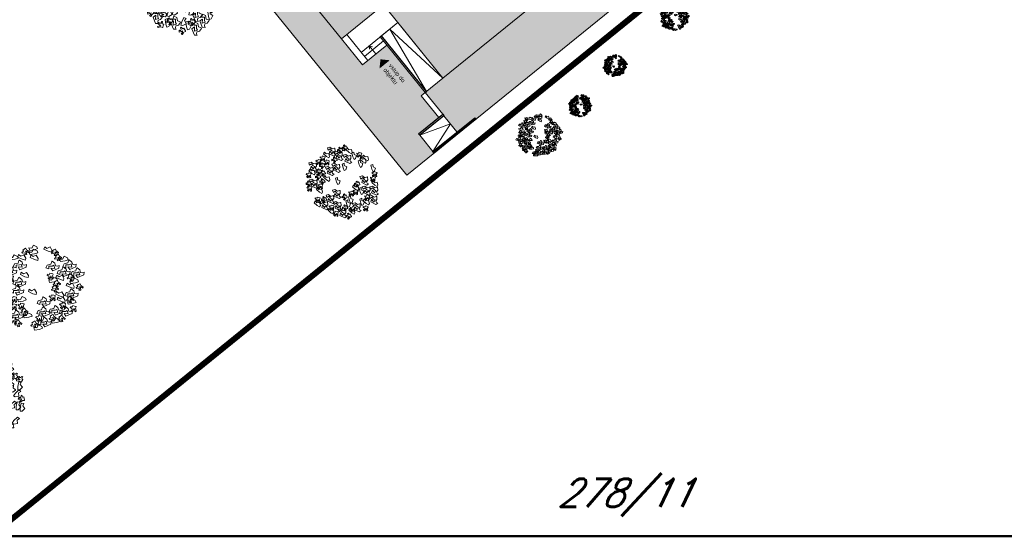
# Model space of a CAD drawing. Header units: millimetres. Extents: x 371321 to 690386, y -299082 to -101508.
# Tile 25 of 38: x 586839 to 642932, y -201318 to -171884. Entities that reach past the tile are written whole.
import ezdxf

# ---------------------------------------------------------------- set-up
doc = ezdxf.new("R2010")
doc.units = ezdxf.units.MM
doc.header["$LTSCALE"] = 10
doc.header["$MEASUREMENT"] = 0
doc.linetypes.add('DASHEDX2', pattern=[38.1, 25.4, -12.7])
for name, color, linetype, lineweight in [('A-znacky', 7, 'Continuous', 9), ('A7_Srafy', 8, 'Continuous', 9), ('A_TENKA', 7, 'Continuous', 5), ('stromy', 7, 'Continuous', 5), ('tenka', 7, 'Continuous', 15), ('ŠRAFY', 8, 'Continuous', 5)]:
    doc.layers.add(name, color=color, linetype=linetype, lineweight=lineweight)
doc.layers.add('A3_Konstrukcie_Hrana', color=7, linetype='Continuous')
doc.layers.add('N_ZELEN', color=7, linetype='Continuous')
doc.layers.add('RAMCEK', color=6, linetype='Continuous', lineweight=30, plot=False)
doc.styles.add('ARIAL', font='arial.ttf')
doc.styles.get("Standard").update_dxf_attribs({"font": 'simplex.shx', "width": 0.8})

# ---------------------------------------------------------------- blocks, each defined once
blk = doc.blocks.new('fdhng')
at = {"layer": 'stromy'}
for p, q in [((522823, -980214), (522849, -980192)), ((522849, -980192), (522893, -980169)), ((522909, -980190), (522881, -980199)), ((522906, -980191), (522890, -980198)), ((522893, -980169), (522909, -980190)), ((522911, -980193), (522906, -980191)), ((522908, -980206), (522911, -980193)), ((522938, -980196), (522922, -980206)), ((522945, -980201), (522938, -980196)), ((523039, -980175), (523039, -980187)), ((523062, -980180), (523039, -980175)), ((523039, -980187), (523059, -980192)), ((523066, -980143), (523050, -980150)), ((523050, -980150), (523064, -980170)), ((523059, -980192), (523068, -980195)), ((523075, -980177), (523062, -980180)), ((523064, -980170), (523075, -980177)), ((523071, -980145), (523066, -980143)), ((523068, -980158), (523071, -980145)), ((523082, -980158), (523068, -980158)), ((523068, -980195), (523080, -980207)), ((523098, -980148), (523082, -980158)), ((523085, -980207), (523094, -980195)), ((523094, -980172), (523105, -980153)), ((523105, -980180), (523094, -980172)), ((523094, -980195), (523105, -980180)), ((523105, -980153), (523098, -980148)), ((523111, -980160), (523102, -980169)), ((523102, -980169), (523114, -980187)), ((523124, -980180), (523111, -980160)), ((523114, -980187), (523118, -980195)), ((523118, -980195), (523118, -980212)), ((523135, -980188), (523124, -980180)), ((523137, -980151), (523132, -980174)), ((523132, -980174), (523135, -980188)), ((523153, -980157), (523137, -980151)), ((523144, -980169), (523155, -980162)), ((523154, -980179), (523144, -980169)), ((523152, -980197), (523174, -980192)), ((523155, -980162), (523153, -980157)), ((523173, -980183), (523154, -980179)), ((523174, -980192), (523173, -980183)), ((523226, -980191), (523210, -980198)), ((523231, -980193), (523226, -980191)), ((523228, -980206), (523231, -980193)), ((523258, -980196), (523242, -980206)), ((523265, -980201), (523258, -980196)), ((522757, -980283), (522807, -980236)), ((522764, -980310), (522757, -980283)), ((522796, -980295), (522777, -980298)), ((522835, -980256), (522794, -980268)), ((522794, -980268), (522814, -980295)), ((522812, -980317), (522796, -980295)), ((522807, -980236), (522835, -980256)), ((522814, -980295), (522828, -980280)), ((522836, -980229), (522823, -980214)), ((522828, -980280), (522860, -980268)), ((522875, -980233), (522836, -980229)), ((522881, -980273), (522849, -980293)), ((522849, -980293), (522849, -980322)), ((522860, -980268), (522851, -980241)), ((522851, -980241), (522883, -980241)), ((522863, -980272), (522854, -980281)), ((522854, -980281), (522866, -980299)), ((522876, -980292), (522863, -980272)), ((522881, -980199), (522875, -980233)), ((522887, -980300), (522876, -980292)), ((522879, -980223), (522879, -980235)), ((522902, -980228), (522879, -980223)), ((522879, -980235), (522899, -980240)), ((522883, -980241), (522881, -980273)), ((522889, -980263), (522884, -980286)), ((522884, -980286), (522887, -980300)), ((522905, -980269), (522889, -980263)), ((522890, -980198), (522904, -980218)), ((522896, -980281), (522907, -980274)), ((522906, -980291), (522896, -980281)), ((522899, -980240), (522908, -980243)), ((522915, -980225), (522902, -980228)), ((522904, -980218), (522915, -980225)), ((522907, -980274), (522905, -980269)), ((522925, -980295), (522906, -980291)), ((522922, -980206), (522908, -980206)), ((522908, -980243), (522920, -980255)), ((522920, -980255), (522925, -980255)), ((522925, -980255), (522934, -980243)), ((522926, -980304), (522925, -980295)), ((522934, -980220), (522945, -980201)), ((522945, -980228), (522934, -980220)), ((522934, -980243), (522945, -980228)), ((522967, -980294), (522993, -980272)), ((522980, -980309), (522967, -980294)), ((522993, -980272), (523037, -980249)), ((523025, -980279), (523019, -980313)), ((523053, -980270), (523025, -980279)), ((523050, -980279), (523034, -980286)), ((523034, -980286), (523048, -980306)), ((523037, -980249), (523053, -980270)), ((523055, -980281), (523050, -980279)), ((523052, -980294), (523055, -980281)), ((523066, -980294), (523052, -980294)), ((523053, -980251), (523103, -980204)), ((523060, -980278), (523053, -980251)), ((523073, -980266), (523060, -980278)), ((523082, -980284), (523066, -980294)), ((523092, -980263), (523073, -980266)), ((523078, -980308), (523089, -980289)), ((523080, -980207), (523085, -980207)), ((523089, -980289), (523082, -980284)), ((523131, -980224), (523090, -980236)), ((523090, -980236), (523110, -980263)), ((523108, -980285), (523092, -980263)), ((523103, -980204), (523131, -980224)), ((523142, -980295), (523108, -980285)), ((523110, -980263), (523124, -980248)), ((523118, -980212), (523121, -980215)), ((523121, -980215), (523136, -980213)), ((523124, -980248), (523156, -980236)), ((523136, -980213), (523155, -980211)), ((523145, -980290), (523142, -980295)), ((523151, -980296), (523142, -980305)), ((523177, -980241), (523145, -980261)), ((523145, -980261), (523145, -980290)), ((523156, -980236), (523147, -980209)), ((523147, -980209), (523179, -980209)), ((523164, -980316), (523151, -980296)), ((523155, -980211), (523152, -980197)), ((523177, -980287), (523172, -980310)), ((523179, -980209), (523177, -980241)), ((523193, -980293), (523177, -980287)), ((523195, -980298), (523193, -980293)), ((523199, -980223), (523199, -980235)), ((523222, -980228), (523199, -980223)), ((523199, -980235), (523219, -980240)), ((523210, -980198), (523224, -980218)), ((523215, -980286), (523241, -980264)), ((523228, -980301), (523215, -980286)), ((523219, -980240), (523228, -980243)), ((523235, -980225), (523222, -980228)), ((523224, -980218), (523235, -980225)), ((523242, -980206), (523228, -980206)), ((523228, -980243), (523240, -980255)), ((523240, -980255), (523245, -980255)), ((523241, -980264), (523285, -980241)), ((523245, -980255), (523254, -980243)), ((523253, -980315), (523303, -980268)), ((523254, -980220), (523265, -980201)), ((523265, -980228), (523254, -980220)), ((523254, -980243), (523265, -980228)), ((523273, -980271), (523267, -980305)), ((523301, -980262), (523273, -980271)), ((523285, -980241), (523301, -980262)), ((523331, -980288), (523290, -980300)), ((523303, -980268), (523331, -980288)), ((523356, -980300), (523347, -980273)), ((523347, -980273), (523379, -980273)), ((523379, -980273), (523377, -980305)), ((522639, -980375), (522639, -980387)), ((522662, -980380), (522639, -980375)), ((522639, -980387), (522659, -980392)), ((522666, -980343), (522650, -980350)), ((522650, -980350), (522664, -980370)), ((522659, -980392), (522668, -980395)), ((522675, -980377), (522662, -980380)), ((522664, -980370), (522675, -980377)), ((522671, -980345), (522666, -980343)), ((522668, -980358), (522671, -980345)), ((522682, -980358), (522668, -980358)), ((522668, -980395), (522680, -980407)), ((522679, -980342), (522705, -980320)), ((522692, -980357), (522679, -980342)), ((522698, -980348), (522682, -980358)), ((522685, -980407), (522694, -980395)), ((522731, -980361), (522692, -980357)), ((522693, -980435), (522743, -980388)), ((522694, -980372), (522705, -980353)), ((522705, -980380), (522694, -980372)), ((522694, -980395), (522705, -980380)), ((522705, -980353), (522698, -980348)), ((522705, -980320), (522749, -980297)), ((522727, -980351), (522727, -980363)), ((522750, -980356), (522727, -980351)), ((522727, -980363), (522747, -980368)), ((522737, -980327), (522731, -980361)), ((522765, -980318), (522737, -980327)), ((522754, -980319), (522738, -980326)), ((522738, -980326), (522752, -980346)), ((522743, -980388), (522771, -980408)), ((522747, -980368), (522756, -980371)), ((522749, -980297), (522765, -980318)), ((522763, -980353), (522750, -980356)), ((522752, -980346), (522763, -980353)), ((522759, -980321), (522754, -980319)), ((522756, -980334), (522759, -980321)), ((522770, -980334), (522756, -980334)), ((522756, -980371), (522768, -980383)), ((522777, -980298), (522764, -980310)), ((522768, -980383), (522773, -980383)), ((522786, -980324), (522770, -980334)), ((522773, -980383), (522782, -980371)), ((522782, -980348), (522793, -980329)), ((522793, -980356), (522782, -980348)), ((522782, -980371), (522793, -980356)), ((522793, -980329), (522786, -980324)), ((522796, -980420), (522787, -980393)), ((522787, -980393), (522819, -980393)), ((522805, -980379), (522855, -980332)), ((522812, -980406), (522805, -980379)), ((522846, -980327), (522812, -980317)), ((522825, -980394), (522812, -980406)), ((522819, -980393), (522817, -980425)), ((522844, -980391), (522825, -980394)), ((522883, -980352), (522842, -980364)), ((522842, -980364), (522862, -980391)), ((522860, -980413), (522844, -980391)), ((522849, -980322), (522846, -980327)), ((522855, -980332), (522883, -980352)), ((522862, -980391), (522876, -980376)), ((522866, -980299), (522870, -980307)), ((522870, -980307), (522870, -980324)), ((522870, -980324), (522873, -980327)), ((522873, -980327), (522888, -980325)), ((522876, -980376), (522908, -980364)), ((522888, -980325), (522907, -980323)), ((522929, -980369), (522897, -980389)), ((522897, -980389), (522897, -980418)), ((522908, -980364), (522899, -980337)), ((522899, -980337), (522931, -980337)), ((522904, -980309), (522926, -980304)), ((522907, -980323), (522904, -980309)), ((522931, -980337), (522929, -980369)), ((523019, -980313), (522980, -980309)), ((523023, -980311), (523023, -980323)), ((523046, -980316), (523023, -980311)), ((523023, -980323), (523043, -980328)), ((523043, -980328), (523052, -980331)), ((523059, -980313), (523046, -980316)), ((523048, -980306), (523059, -980313)), ((523052, -980331), (523064, -980343)), ((523064, -980343), (523069, -980343)), ((523069, -980343), (523078, -980331)), ((523079, -980328), (523070, -980337)), ((523070, -980337), (523082, -980355)), ((523089, -980316), (523078, -980308)), ((523078, -980331), (523089, -980316)), ((523092, -980348), (523079, -980328)), ((523082, -980355), (523086, -980363)), ((523086, -980363), (523086, -980380)), ((523086, -980380), (523089, -980383)), ((523089, -980383), (523104, -980381)), ((523103, -980356), (523092, -980348)), ((523105, -980319), (523100, -980342)), ((523100, -980342), (523103, -980356)), ((523104, -980381), (523123, -980379)), ((523121, -980325), (523105, -980319)), ((523105, -980408), (523149, -980385)), ((523112, -980337), (523123, -980330)), ((523122, -980347), (523112, -980337)), ((523120, -980365), (523142, -980360)), ((523123, -980379), (523120, -980365)), ((523123, -980330), (523121, -980325)), ((523141, -980351), (523122, -980347)), ((523142, -980360), (523141, -980351)), ((523142, -980305), (523154, -980323)), ((523149, -980385), (523165, -980406)), ((523154, -980323), (523158, -980331)), ((523158, -980331), (523158, -980348)), ((523158, -980348), (523161, -980351)), ((523161, -980351), (523176, -980349)), ((523175, -980324), (523164, -980316)), ((523175, -980368), (523166, -980377)), ((523166, -980377), (523178, -980395)), ((523172, -980310), (523175, -980324)), ((523188, -980388), (523175, -980368)), ((523176, -980349), (523195, -980347)), ((523178, -980395), (523182, -980403)), ((523184, -980305), (523195, -980298)), ((523194, -980315), (523184, -980305)), ((523199, -980396), (523188, -980388)), ((523192, -980333), (523214, -980328)), ((523195, -980347), (523192, -980333)), ((523213, -980319), (523194, -980315)), ((523201, -980359), (523196, -980382)), ((523196, -980382), (523199, -980396)), ((523207, -980328), (523198, -980337)), ((523198, -980337), (523210, -980355)), ((523217, -980365), (523201, -980359)), ((523220, -980348), (523207, -980328)), ((523208, -980377), (523219, -980370)), ((523218, -980387), (523208, -980377)), ((523210, -980355), (523214, -980363)), ((523214, -980328), (523213, -980319)), ((523214, -980363), (523214, -980380)), ((523214, -980380), (523217, -980383)), ((523219, -980370), (523217, -980365)), ((523217, -980383), (523232, -980381)), ((523237, -980391), (523218, -980387)), ((523231, -980356), (523220, -980348)), ((523267, -980305), (523228, -980301)), ((523233, -980319), (523228, -980342)), ((523228, -980342), (523231, -980356)), ((523232, -980381), (523251, -980379)), ((523249, -980325), (523233, -980319)), ((523238, -980400), (523237, -980391)), ((523240, -980337), (523251, -980330)), ((523250, -980347), (523240, -980337)), ((523248, -980365), (523270, -980360)), ((523251, -980379), (523248, -980365)), ((523251, -980330), (523249, -980325)), ((523269, -980351), (523250, -980347)), ((523260, -980342), (523253, -980315)), ((523263, -980392), (523254, -980401)), ((523273, -980330), (523260, -980342)), ((523276, -980412), (523263, -980392)), ((523270, -980360), (523269, -980351)), ((523292, -980327), (523273, -980330)), ((523289, -980383), (523284, -980406)), ((523305, -980389), (523289, -980383)), ((523290, -980300), (523310, -980327)), ((523308, -980349), (523292, -980327)), ((523296, -980401), (523307, -980394)), ((523307, -980394), (523305, -980389)), ((523342, -980359), (523308, -980349)), ((523310, -980327), (523324, -980312)), ((523311, -980391), (523311, -980403)), ((523334, -980396), (523311, -980391)), ((523338, -980359), (523322, -980366)), ((523322, -980366), (523336, -980386)), ((523324, -980312), (523356, -980300)), ((523347, -980393), (523334, -980396)), ((523336, -980386), (523347, -980393)), ((523343, -980361), (523338, -980359)), ((523340, -980374), (523343, -980361)), ((523354, -980374), (523340, -980374)), ((523345, -980354), (523342, -980359)), ((523377, -980305), (523345, -980325)), ((523345, -980325), (523345, -980354)), ((523370, -980364), (523354, -980374)), ((523366, -980388), (523377, -980369)), ((523377, -980396), (523366, -980388)), ((523366, -980411), (523377, -980396)), ((523377, -980369), (523370, -980364)), ((522567, -980488), (522558, -980497)), ((522558, -980497), (522570, -980515)), ((522580, -980508), (522567, -980488)), ((522593, -980479), (522588, -980502)), ((522589, -980459), (522639, -980412)), ((522596, -980486), (522589, -980459)), ((522609, -980485), (522593, -980479)), ((522609, -980474), (522596, -980486)), ((522600, -980497), (522611, -980490)), ((522610, -980507), (522600, -980497)), ((522628, -980471), (522609, -980474)), ((522611, -980490), (522609, -980485)), ((522667, -980432), (522626, -980444)), ((522626, -980444), (522646, -980471)), ((522644, -980493), (522628, -980471)), ((522639, -980412), (522667, -980432)), ((522678, -980503), (522644, -980493)), ((522646, -980471), (522660, -980456)), ((522660, -980456), (522692, -980444)), ((522679, -980480), (522670, -980489)), ((522670, -980489), (522682, -980507)), ((522681, -980498), (522678, -980503)), ((522692, -980500), (522679, -980480)), ((522680, -980407), (522685, -980407)), ((522713, -980449), (522681, -980469)), ((522681, -980469), (522681, -980498)), ((522692, -980444), (522683, -980417)), ((522683, -980417), (522715, -980417)), ((522700, -980462), (522693, -980435)), ((522713, -980450), (522700, -980462)), ((522705, -980471), (522700, -980494)), ((522700, -980494), (522703, -980508)), ((522721, -980477), (522705, -980471)), ((522712, -980489), (522723, -980482)), ((522722, -980499), (522712, -980489)), ((522715, -980417), (522713, -980449)), ((522732, -980447), (522713, -980450)), ((522723, -980482), (522721, -980477)), ((522741, -980503), (522722, -980499)), ((522771, -980408), (522730, -980420)), ((522730, -980420), (522750, -980447)), ((522748, -980469), (522732, -980447)), ((522782, -980479), (522748, -980469)), ((522750, -980447), (522764, -980432)), ((522764, -980432), (522796, -980420)), ((522785, -980474), (522782, -980479)), ((522817, -980425), (522785, -980445)), ((522785, -980445), (522785, -980474)), ((522837, -980475), (522887, -980428)), ((522844, -980502), (522837, -980475)), ((522857, -980490), (522844, -980502)), ((522876, -980487), (522857, -980490)), ((522894, -980423), (522860, -980413)), ((522915, -980448), (522874, -980460)), ((522874, -980460), (522894, -980487)), ((522892, -980509), (522876, -980487)), ((522887, -980428), (522915, -980448)), ((522897, -980418), (522894, -980423)), ((522894, -980487), (522908, -980472)), ((522908, -980472), (522940, -980460)), ((522961, -980465), (522929, -980485)), ((522929, -980485), (522929, -980514)), ((522940, -980460), (522931, -980433)), ((522931, -980433), (522963, -980433)), ((522963, -980433), (522961, -980465)), ((523079, -980430), (523105, -980408)), ((523092, -980445), (523079, -980430)), ((523131, -980449), (523092, -980445)), ((523137, -980415), (523131, -980449)), ((523133, -980491), (523183, -980444)), ((523140, -980518), (523133, -980491)), ((523165, -980406), (523137, -980415)), ((523211, -980464), (523170, -980476)), ((523170, -980476), (523190, -980503)), ((523182, -980403), (523182, -980420)), ((523182, -980420), (523185, -980423)), ((523183, -980444), (523211, -980464)), ((523185, -980423), (523200, -980421)), ((523190, -980503), (523204, -980488)), ((523200, -980421), (523219, -980419)), ((523204, -980488), (523236, -980476)), ((523216, -980405), (523238, -980400)), ((523219, -980419), (523216, -980405)), ((523257, -980481), (523225, -980501)), ((523236, -980476), (523227, -980449)), ((523227, -980449), (523259, -980449)), ((523254, -980401), (523266, -980419)), ((523259, -980449), (523257, -980481)), ((523266, -980419), (523270, -980427)), ((523270, -980427), (523270, -980444)), ((523270, -980444), (523273, -980447)), ((523271, -980487), (523271, -980499)), ((523294, -980492), (523271, -980487)), ((523271, -980499), (523291, -980504)), ((523273, -980447), (523288, -980445)), ((523287, -980420), (523276, -980412)), ((523298, -980455), (523282, -980462)), ((523282, -980462), (523296, -980482)), ((523284, -980406), (523287, -980420)), ((523288, -980445), (523307, -980443)), ((523307, -980489), (523294, -980492)), ((523306, -980411), (523296, -980401)), ((523296, -980482), (523307, -980489)), ((523303, -980457), (523298, -980455)), ((523300, -980470), (523303, -980457)), ((523314, -980470), (523300, -980470)), ((523304, -980429), (523326, -980424)), ((523307, -980443), (523304, -980429)), ((523325, -980415), (523306, -980411)), ((523311, -980403), (523331, -980408)), ((523330, -980460), (523314, -980470)), ((523326, -980424), (523325, -980415)), ((523326, -980484), (523337, -980465)), ((523337, -980492), (523326, -980484)), ((523326, -980507), (523337, -980492)), ((523337, -980465), (523330, -980460)), ((523331, -980408), (523340, -980411)), ((523335, -980455), (523335, -980467)), ((523358, -980460), (523335, -980455)), ((523335, -980467), (523355, -980472)), ((523340, -980411), (523352, -980423)), ((523362, -980423), (523346, -980430)), ((523346, -980430), (523360, -980450)), ((523352, -980423), (523357, -980423)), ((523355, -980472), (523364, -980475)), ((523357, -980423), (523366, -980411)), ((523371, -980457), (523358, -980460)), ((523360, -980450), (523371, -980457)), ((523367, -980425), (523362, -980423)), ((523364, -980438), (523367, -980425)), ((523378, -980438), (523364, -980438)), ((523364, -980475), (523376, -980487)), ((523376, -980487), (523381, -980487)), ((523377, -980504), (523421, -980481)), ((523394, -980428), (523378, -980438)), ((523381, -980487), (523390, -980475)), ((523390, -980452), (523401, -980433)), ((523401, -980460), (523390, -980452)), ((523390, -980475), (523401, -980460)), ((523401, -980433), (523394, -980428)), ((523421, -980481), (523437, -980502)), ((522570, -980515), (522574, -980523)), ((522574, -980523), (522574, -980540)), ((522574, -980540), (522577, -980543)), ((522577, -980543), (522592, -980541)), ((522591, -980516), (522580, -980508)), ((522588, -980502), (522591, -980516)), ((522591, -980582), (522617, -980560)), ((522604, -980597), (522591, -980582)), ((522592, -980541), (522611, -980539)), ((522643, -980601), (522604, -980597)), ((522608, -980525), (522630, -980520)), ((522611, -980539), (522608, -980525)), ((522629, -980511), (522610, -980507)), ((522617, -980560), (522661, -980537)), ((522623, -980591), (522623, -980603)), ((522646, -980596), (522623, -980591)), ((522630, -980520), (522629, -980511)), ((522650, -980559), (522634, -980566)), ((522634, -980566), (522648, -980586)), ((522649, -980567), (522643, -980601)), ((522659, -980593), (522646, -980596)), ((522648, -980586), (522659, -980593)), ((522677, -980558), (522649, -980567)), ((522655, -980561), (522650, -980559)), ((522652, -980574), (522655, -980561)), ((522666, -980574), (522652, -980574)), ((522661, -980537), (522677, -980558)), ((522682, -980564), (522666, -980574)), ((522678, -980588), (522689, -980569)), ((522689, -980596), (522678, -980588)), ((522678, -980611), (522689, -980596)), ((522682, -980507), (522686, -980515)), ((522689, -980569), (522682, -980564)), ((522686, -980515), (522686, -980532)), ((522686, -980532), (522689, -980535)), ((522689, -980535), (522704, -980533)), ((522703, -980508), (522692, -980500)), ((522700, -980541), (522734, -980538)), ((522703, -980561), (522700, -980541)), ((522733, -980586), (522703, -980561)), ((522704, -980533), (522723, -980531)), ((522720, -980517), (522742, -980512)), ((522723, -980531), (522720, -980517)), ((522732, -980589), (522766, -980586)), ((522735, -980609), (522732, -980589)), ((522757, -980561), (522733, -980586)), ((522734, -980538), (522784, -980543)), ((522742, -980512), (522741, -980503)), ((522785, -980569), (522757, -980561)), ((522766, -980586), (522816, -980591)), ((522784, -980543), (522785, -980569)), ((522807, -980520), (522798, -980529)), ((522798, -980529), (522810, -980547)), ((522820, -980540), (522807, -980520)), ((522810, -980547), (522814, -980555)), ((522814, -980555), (522814, -980572)), ((522814, -980572), (522817, -980575)), ((522816, -980591), (522817, -980617)), ((522817, -980575), (522832, -980573)), ((522831, -980548), (522820, -980540)), ((522833, -980511), (522828, -980534)), ((522828, -980534), (522831, -980548)), ((522832, -980573), (522851, -980571)), ((522849, -980517), (522833, -980511)), ((522840, -980529), (522851, -980522)), ((522850, -980539), (522840, -980529)), ((522848, -980557), (522870, -980552)), ((522851, -980571), (522848, -980557)), ((522851, -980522), (522849, -980517)), ((522869, -980543), (522850, -980539)), ((522870, -980552), (522869, -980543)), ((522926, -980519), (522892, -980509)), ((522929, -980514), (522926, -980519)), ((523004, -980517), (523038, -980514)), ((523007, -980537), (523004, -980517)), ((523037, -980562), (523007, -980537)), ((523061, -980537), (523037, -980562)), ((523038, -980514), (523088, -980519)), ((523089, -980545), (523061, -980537)), ((523088, -980519), (523089, -980545)), ((523153, -980506), (523140, -980518)), ((523141, -980579), (523191, -980532)), ((523148, -980606), (523141, -980579)), ((523161, -980594), (523148, -980606)), ((523172, -980503), (523153, -980506)), ((523180, -980591), (523161, -980594)), ((523188, -980525), (523172, -980503)), ((523219, -980552), (523178, -980564)), ((523178, -980564), (523198, -980591)), ((523196, -980613), (523180, -980591)), ((523222, -980535), (523188, -980525)), ((523191, -980532), (523219, -980552)), ((523198, -980591), (523212, -980576)), ((523212, -980576), (523244, -980564)), ((523225, -980530), (523222, -980535)), ((523225, -980501), (523225, -980530)), ((523265, -980569), (523233, -980589)), ((523233, -980589), (523233, -980618)), ((523244, -980564), (523235, -980537)), ((523235, -980537), (523267, -980537)), ((523267, -980537), (523265, -980569)), ((523279, -980560), (523270, -980569)), ((523270, -980569), (523282, -980587)), ((523292, -980580), (523279, -980560)), ((523282, -980587), (523286, -980595)), ((523286, -980595), (523286, -980612)), ((523291, -980504), (523300, -980507)), ((523303, -980588), (523292, -980580)), ((523300, -980507), (523312, -980519)), ((523305, -980551), (523300, -980574)), ((523300, -980574), (523303, -980588)), ((523321, -980557), (523305, -980551)), ((523312, -980519), (523317, -980519)), ((523312, -980569), (523323, -980562)), ((523322, -980579), (523312, -980569)), ((523317, -980519), (523326, -980507)), ((523320, -980597), (523342, -980592)), ((523323, -980611), (523320, -980597)), ((523323, -980562), (523321, -980557)), ((523341, -980583), (523322, -980579)), ((523342, -980592), (523341, -980583)), ((523349, -980595), (523399, -980548)), ((523356, -980622), (523349, -980595)), ((523351, -980526), (523377, -980504)), ((523364, -980541), (523351, -980526)), ((523403, -980545), (523364, -980541)), ((523427, -980568), (523386, -980580)), ((523386, -980580), (523406, -980607)), ((523399, -980548), (523427, -980568)), ((523409, -980511), (523403, -980545)), ((523406, -980607), (523420, -980592)), ((523437, -980502), (523409, -980511)), ((523420, -980592), (523452, -980580)), ((523473, -980585), (523441, -980605)), ((523452, -980580), (523443, -980553)), ((523443, -980553), (523475, -980553)), ((523475, -980553), (523473, -980585)), ((522597, -980651), (522647, -980604)), ((522604, -980678), (522597, -980651)), ((522617, -980666), (522604, -980678)), ((522636, -980663), (522617, -980666)), ((522623, -980603), (522643, -980608)), ((522675, -980624), (522634, -980636)), ((522634, -980636), (522654, -980663)), ((522652, -980685), (522636, -980663)), ((522643, -980608), (522652, -980611)), ((522647, -980604), (522675, -980624)), ((522652, -980611), (522664, -980623)), ((522686, -980695), (522652, -980685)), ((522654, -980663), (522668, -980648)), ((522664, -980623), (522669, -980623)), ((522668, -980648), (522700, -980636)), ((522669, -980623), (522678, -980611)), ((522689, -980690), (522686, -980695)), ((522721, -980641), (522689, -980661)), ((522689, -980661), (522689, -980690)), ((522700, -980636), (522691, -980609)), ((522691, -980609), (522723, -980609)), ((522723, -980609), (522721, -980641)), ((522765, -980634), (522735, -980609)), ((522789, -980609), (522765, -980634)), ((522817, -980617), (522789, -980609)), ((522807, -980639), (522807, -980651)), ((522830, -980644), (522807, -980639)), ((522807, -980651), (522827, -980656)), ((522807, -980695), (522807, -980707)), ((522830, -980700), (522807, -980695)), ((522834, -980607), (522818, -980614)), ((522818, -980614), (522832, -980634)), ((522834, -980663), (522818, -980670)), ((522818, -980670), (522832, -980690)), ((522827, -980656), (522836, -980659)), ((522843, -980641), (522830, -980644)), ((522843, -980697), (522830, -980700)), ((522832, -980634), (522843, -980641)), ((522832, -980690), (522843, -980697)), ((522839, -980609), (522834, -980607)), ((522839, -980665), (522834, -980663)), ((522836, -980622), (522839, -980609)), ((522850, -980622), (522836, -980622)), ((522836, -980659), (522848, -980671)), ((522836, -980678), (522839, -980665)), ((522850, -980678), (522836, -980678)), ((522848, -980671), (522853, -980671)), ((522866, -980612), (522850, -980622)), ((522866, -980668), (522850, -980678)), ((522853, -980671), (522862, -980659)), ((522862, -980636), (522873, -980617)), ((522873, -980644), (522862, -980636)), ((522862, -980659), (522873, -980644)), ((522862, -980692), (522873, -980673)), ((522873, -980700), (522862, -980692)), ((522862, -980715), (522873, -980700)), ((522873, -980617), (522866, -980612)), ((522873, -980673), (522866, -980668)), ((522873, -980704), (522917, -980681)), ((522917, -980681), (522933, -980702)), ((523140, -980653), (523174, -980650)), ((523143, -980673), (523140, -980653)), ((523173, -980698), (523143, -980673)), ((523197, -980673), (523173, -980698)), ((523174, -980650), (523224, -980655)), ((523230, -980623), (523196, -980613)), ((523225, -980681), (523197, -980673)), ((523197, -980747), (523247, -980700)), ((523224, -980655), (523225, -980681)), ((523233, -980618), (523230, -980623)), ((523247, -980700), (523275, -980720)), ((523269, -980659), (523319, -980612)), ((523276, -980686), (523269, -980659)), ((523289, -980674), (523276, -980686)), ((523286, -980612), (523289, -980615)), ((523289, -980615), (523304, -980613)), ((523308, -980671), (523289, -980674)), ((523304, -980613), (523323, -980611)), ((523347, -980632), (523306, -980644)), ((523306, -980644), (523326, -980671)), ((523324, -980693), (523308, -980671)), ((523319, -980612), (523347, -980632)), ((523358, -980703), (523324, -980693)), ((523326, -980671), (523340, -980656)), ((523340, -980656), (523372, -980644)), ((523369, -980610), (523356, -980622)), ((523367, -980664), (523358, -980673)), ((523358, -980673), (523370, -980691)), ((523361, -980698), (523358, -980703)), ((523393, -980649), (523361, -980669)), ((523361, -980669), (523361, -980698)), ((523372, -980644), (523363, -980617)), ((523363, -980617), (523395, -980617)), ((523380, -980684), (523367, -980664)), ((523388, -980607), (523369, -980610)), ((523370, -980691), (523374, -980699)), ((523374, -980699), (523374, -980716)), ((523391, -980692), (523380, -980684)), ((523404, -980629), (523388, -980607)), ((523393, -980655), (523388, -980678)), ((523388, -980678), (523391, -980692)), ((523395, -980617), (523393, -980649)), ((523409, -980661), (523393, -980655)), ((523400, -980673), (523411, -980666)), ((523410, -980683), (523400, -980673)), ((523438, -980639), (523404, -980629)), ((523408, -980701), (523430, -980696)), ((523411, -980715), (523408, -980701)), ((523411, -980666), (523409, -980661)), ((523429, -980687), (523410, -980683)), ((523430, -980696), (523429, -980687)), ((523441, -980634), (523438, -980639)), ((523441, -980605), (523441, -980634)), ((522575, -980743), (522575, -980755)), ((522598, -980748), (522575, -980743)), ((522575, -980755), (522595, -980760)), ((522602, -980711), (522586, -980718)), ((522586, -980718), (522600, -980738)), ((522595, -980760), (522604, -980763)), ((522611, -980745), (522598, -980748)), ((522600, -980738), (522611, -980745)), ((522607, -980713), (522602, -980711)), ((522604, -980726), (522607, -980713)), ((522618, -980726), (522604, -980726)), ((522604, -980763), (522616, -980775)), ((522616, -980775), (522621, -980775)), ((522634, -980716), (522618, -980726)), ((522621, -980775), (522630, -980763)), ((522630, -980740), (522641, -980721)), ((522641, -980748), (522630, -980740)), ((522630, -980763), (522641, -980748)), ((522641, -980721), (522634, -980716)), ((522639, -980790), (522665, -980768)), ((522652, -980805), (522639, -980790)), ((522660, -980709), (522694, -980706)), ((522663, -980729), (522660, -980709)), ((522693, -980754), (522663, -980729)), ((522665, -980768), (522709, -980745)), ((522697, -980775), (522691, -980809)), ((522717, -980729), (522693, -980754)), ((522694, -980706), (522744, -980711)), ((522725, -980766), (522697, -980775)), ((522722, -980775), (522706, -980782)), ((522706, -980782), (522720, -980802)), ((522709, -980745), (522725, -980766)), ((522745, -980737), (522717, -980729)), ((522720, -980802), (522731, -980809)), ((522727, -980777), (522722, -980775)), ((522724, -980790), (522727, -980777)), ((522738, -980790), (522724, -980790)), ((522754, -980780), (522738, -980790)), ((522744, -980711), (522745, -980737)), ((522749, -980835), (522799, -980788)), ((522750, -980804), (522761, -980785)), ((522761, -980785), (522754, -980780)), ((522788, -980749), (522822, -980746)), ((522791, -980769), (522788, -980749)), ((522821, -980794), (522791, -980769)), ((522799, -980788), (522827, -980808)), ((522807, -980707), (522827, -980712)), ((522845, -980769), (522821, -980794)), ((522822, -980746), (522872, -980751)), ((522827, -980712), (522836, -980715)), ((522836, -980715), (522848, -980727)), ((522852, -980820), (522843, -980793)), ((522843, -980793), (522875, -980793)), ((522873, -980777), (522845, -980769)), ((522847, -980726), (522873, -980704)), ((522860, -980741), (522847, -980726)), ((522848, -980727), (522853, -980727)), ((522853, -980727), (522862, -980715)), ((522899, -980745), (522860, -980741)), ((522872, -980751), (522873, -980777)), ((522875, -980793), (522873, -980825)), ((522903, -980720), (522894, -980729)), ((522894, -980729), (522906, -980747)), ((522905, -980711), (522899, -980745)), ((522916, -980740), (522903, -980720)), ((522933, -980702), (522905, -980711)), ((522906, -980747), (522910, -980755)), ((522910, -980755), (522910, -980772)), ((522910, -980772), (522913, -980775)), ((522913, -980775), (522928, -980773)), ((522927, -980748), (522916, -980740)), ((522929, -980711), (522924, -980734)), ((522924, -980734), (522927, -980748)), ((522928, -980773), (522947, -980771)), ((522945, -980717), (522929, -980711)), ((522936, -980729), (522947, -980722)), ((522946, -980739), (522936, -980729)), ((522944, -980757), (522966, -980752)), ((522947, -980771), (522944, -980757)), ((522947, -980722), (522945, -980717)), ((522965, -980743), (522946, -980739)), ((522966, -980752), (522965, -980743)), ((523204, -980774), (523197, -980747)), ((523217, -980762), (523204, -980774)), ((523236, -980759), (523217, -980762)), ((523275, -980720), (523234, -980732)), ((523234, -980732), (523254, -980759)), ((523252, -980781), (523236, -980759)), ((523286, -980791), (523252, -980781)), ((523254, -980759), (523268, -980744)), ((523268, -980744), (523300, -980732)), ((523289, -980786), (523286, -980791)), ((523321, -980737), (523289, -980757)), ((523289, -980757), (523289, -980786)), ((523300, -980732), (523291, -980705)), ((523291, -980705), (523323, -980705)), ((523303, -980806), (523329, -980784)), ((523323, -980705), (523321, -980737)), ((523329, -980784), (523373, -980761)), ((523361, -980791), (523355, -980825)), ((523389, -980782), (523361, -980791)), ((523375, -980728), (523366, -980737)), ((523366, -980737), (523378, -980755)), ((523373, -980761), (523389, -980782)), ((523374, -980716), (523377, -980719)), ((523388, -980748), (523375, -980728)), ((523377, -980719), (523392, -980717)), ((523378, -980755), (523382, -980763)), ((523382, -980763), (523382, -980780)), ((523382, -980780), (523385, -980783)), ((523385, -980783), (523400, -980781)), ((523399, -980756), (523388, -980748)), ((523392, -980717), (523411, -980715)), ((523401, -980719), (523396, -980742)), ((523396, -980742), (523399, -980756)), ((523400, -980781), (523419, -980779)), ((523417, -980725), (523401, -980719)), ((523408, -980737), (523419, -980730)), ((523418, -980747), (523408, -980737)), ((523416, -980765), (523438, -980760)), ((523419, -980779), (523416, -980765)), ((523419, -980730), (523417, -980725)), ((523437, -980751), (523418, -980747)), ((523438, -980760), (523437, -980751)), ((522613, -980875), (522663, -980828)), ((522620, -980902), (522613, -980875)), ((522633, -980890), (522620, -980902)), ((522652, -980887), (522633, -980890)), ((522691, -980848), (522650, -980860)), ((522650, -980860), (522670, -980887)), ((522691, -980809), (522652, -980805)), ((522668, -980909), (522652, -980887)), ((522663, -980828), (522691, -980848)), ((522670, -980887), (522684, -980872)), ((522684, -980872), (522716, -980860)), ((522695, -980807), (522695, -980819)), ((522718, -980812), (522695, -980807)), ((522695, -980819), (522715, -980824)), ((522737, -980865), (522705, -980885)), ((522705, -980885), (522705, -980914)), ((522716, -980860), (522707, -980833)), ((522707, -980833), (522739, -980833)), ((522715, -980824), (522724, -980827)), ((522717, -980923), (522767, -980876)), ((522731, -980809), (522718, -980812)), ((522724, -980827), (522736, -980839)), ((522736, -980839), (522741, -980839)), ((522739, -980833), (522737, -980865)), ((522741, -980839), (522750, -980827)), ((522756, -980862), (522749, -980835)), ((522761, -980812), (522750, -980804)), ((522750, -980827), (522761, -980812)), ((522795, -980896), (522754, -980908)), ((522769, -980850), (522756, -980862)), ((522767, -980876), (522795, -980896)), ((522788, -980847), (522769, -980850)), ((522827, -980808), (522786, -980820)), ((522786, -980820), (522806, -980847)), ((522804, -980869), (522788, -980847)), ((522838, -980879), (522804, -980869)), ((522806, -980847), (522820, -980832)), ((522820, -980908), (522811, -980881)), ((522811, -980881), (522843, -980881)), ((522820, -980832), (522852, -980820)), ((522841, -980874), (522838, -980879)), ((522873, -980825), (522841, -980845)), ((522841, -980845), (522841, -980874)), ((522843, -980881), (522841, -980913)), ((522877, -980851), (522927, -980804)), ((522884, -980878), (522877, -980851)), ((522897, -980866), (522884, -980878)), ((522916, -980863), (522897, -980866)), ((522955, -980824), (522914, -980836)), ((522914, -980836), (522934, -980863)), ((522932, -980885), (522916, -980863)), ((522927, -980804), (522955, -980824)), ((522966, -980895), (522932, -980885)), ((522934, -980863), (522948, -980848)), ((522948, -980848), (522980, -980836)), ((522969, -980890), (522966, -980895)), ((523001, -980841), (522969, -980861)), ((522969, -980861), (522969, -980890)), ((522980, -980836), (522971, -980809)), ((522971, -980809), (523003, -980809)), ((523003, -980809), (523001, -980841)), ((523108, -980853), (523142, -980850)), ((523111, -980873), (523108, -980853)), ((523141, -980898), (523111, -980873)), ((523165, -980873), (523141, -980898)), ((523142, -980850), (523192, -980855)), ((523161, -980904), (523205, -980881)), ((523193, -980881), (523165, -980873)), ((523192, -980855), (523193, -980881)), ((523221, -980902), (523193, -980911)), ((523205, -980881), (523221, -980902)), ((523223, -980895), (523223, -980907)), ((523246, -980900), (523223, -980895)), ((523228, -980813), (523262, -980810)), ((523231, -980833), (523228, -980813)), ((523261, -980858), (523231, -980833)), ((523250, -980863), (523234, -980870)), ((523234, -980870), (523248, -980890)), ((523259, -980897), (523246, -980900)), ((523248, -980890), (523259, -980897)), ((523255, -980865), (523250, -980863)), ((523252, -980878), (523255, -980865)), ((523266, -980878), (523252, -980878)), ((523285, -980833), (523261, -980858)), ((523262, -980810), (523312, -980815)), ((523282, -980868), (523266, -980878)), ((523278, -980892), (523289, -980873)), ((523289, -980900), (523278, -980892)), ((523278, -980915), (523289, -980900)), ((523289, -980873), (523282, -980868)), ((523313, -980841), (523285, -980833)), ((523316, -980821), (523303, -980806)), ((523312, -980815), (523313, -980841)), ((523355, -980825), (523316, -980821)), ((522702, -980919), (522668, -980909)), ((522705, -980914), (522702, -980919)), ((522724, -980950), (522717, -980923)), ((522737, -980938), (522724, -980950)), ((522756, -980935), (522737, -980938)), ((522754, -980908), (522774, -980935)), ((522772, -980957), (522756, -980935)), ((522806, -980967), (522772, -980957)), ((522774, -980935), (522788, -980920)), ((522788, -980920), (522820, -980908)), ((522809, -980962), (522806, -980967)), ((522841, -980913), (522809, -980933)), ((522809, -980933), (522809, -980962)), ((522815, -980966), (522841, -980944)), ((522828, -980981), (522815, -980966)), ((522867, -980985), (522828, -980981)), ((522841, -980944), (522885, -980921)), ((522873, -980951), (522867, -980985)), ((522901, -980942), (522873, -980951)), ((522885, -980921), (522901, -980942)), ((522887, -980951), (522887, -980963)), ((522910, -980956), (522887, -980951)), ((522887, -980963), (522907, -980968)), ((522914, -980919), (522898, -980926)), ((522898, -980926), (522912, -980946)), ((522907, -980968), (522916, -980971)), ((522923, -980953), (522910, -980956)), ((522912, -980946), (522923, -980953)), ((522919, -980921), (522914, -980919)), ((522916, -980934), (522919, -980921)), ((522930, -980934), (522916, -980934)), ((522916, -980971), (522928, -980983)), ((522928, -980983), (522933, -980983)), ((522946, -980924), (522930, -980934)), ((522933, -980983), (522942, -980971)), ((522935, -980991), (522935, -981003)), ((522958, -980996), (522935, -980991)), ((522935, -981003), (522955, -981008)), ((522942, -980948), (522953, -980929)), ((522953, -980956), (522942, -980948)), ((522942, -980971), (522953, -980956)), ((522953, -980929), (522946, -980924)), ((522962, -980959), (522946, -980966)), ((522946, -980966), (522960, -980986)), ((522971, -980993), (522958, -980996)), ((522960, -980986), (522971, -980993)), ((522967, -980961), (522962, -980959)), ((522964, -980974), (522967, -980961)), ((522978, -980974), (522964, -980974)), ((522994, -980964), (522978, -980974)), ((522990, -980988), (523001, -980969)), ((523001, -980996), (522990, -980988)), ((522990, -981011), (523001, -980996)), ((523001, -980969), (522994, -980964)), ((523004, -980981), (523038, -980978)), ((523007, -981001), (523004, -980981)), ((523037, -981026), (523007, -981001)), ((523061, -981001), (523037, -981026)), ((523038, -980978), (523088, -980983)), ((523089, -981009), (523061, -981001)), ((523088, -980983), (523089, -981009)), ((523135, -980926), (523161, -980904)), ((523148, -980941), (523135, -980926)), ((523187, -980945), (523148, -980941)), ((523151, -980966), (523177, -980944)), ((523164, -980981), (523151, -980966)), ((523203, -980985), (523164, -980981)), ((523177, -980944), (523221, -980921)), ((523193, -980911), (523187, -980945)), ((523209, -980951), (523203, -980985)), ((523237, -980942), (523209, -980951)), ((523221, -980921), (523237, -980942)), ((523223, -980907), (523243, -980912)), ((523243, -980912), (523252, -980915)), ((523252, -980915), (523264, -980927)), ((523264, -980927), (523269, -980927)), ((523269, -980927), (523278, -980915)), ((522955, -981008), (522964, -981011)), ((522964, -981011), (522976, -981023)), ((522976, -981023), (522981, -981023)), ((522981, -981023), (522990, -981011))]:
    blk.add_line(p, q, dxfattribs=at)

msp = doc.modelspace()

# ---------------------------------------------------------------- hatches: boundary and pattern name
at = {"layer": 'A-znacky'}
msp.add_hatch(color=256, dxfattribs=at).paths.add_polyline_path([(607880, -174208), (607406, -174158), (607356, -174632)])
at = {"layer": 'A7_Srafy'}
h = msp.add_hatch(dxfattribs=at)
h.set_pattern_fill('CROSS', color=256, scale=50, angle=39)
h.set_pattern_definition([(39, (-93664.88, 44154.58), (46.93462, 446.55307), [158.75, -476.25]), (129, (-93553.24, 44142.85), (-446.55307, 46.93462), [158.75, -476.25])])
h.paths.add_polyline_path([(622547, -153822), (609685, -164237), (610000, -164625), (623250, -153896), (618389, -147892), (618000, -148207)], flags=17)
h.paths.add_polyline_path([(610946, -177274), (611764, -178284), (612774, -177466), (612837, -177544), (610447, -179479), (609566, -178391), (610713, -177463), (609706, -176220), (609939, -176031)], flags=16)
h.paths.add_polyline_path([(635037, -148469), (633910, -149381), (637450, -153753), (609939, -176031), (607752, -173330), (606373, -174447), (589212, -153256), (587655, -154511), (608893, -180738), (631372, -162535), (630428, -161369), (639559, -153974), (630938, -143328), (629772, -144272), (632116, -147166), (633243, -146254)])
at = {"layer": 'ŠRAFY'}
h = msp.add_hatch(dxfattribs=at)
h.set_pattern_fill('DOTS', color=256, scale=150, angle=321)
h.set_pattern_definition([(321, (-93664.88, 44154.58), (242.38586, 110.12942), [0, -238.125])])
h.paths.add_polyline_path([(605177, -172971), (607567, -171035), (610949, -175213), (629095, -160518), (627585, -158653), (635939, -151888), (626846, -140658), (618200, -147659), (623250, -153896), (603006, -170289)])

# ---------------------------------------------------------------- linework, layer by layer
at = {"layer": 'A-znacky', "const_width": 30}
msp.add_lwpolyline([(607880, -174208), (607406, -174158), (607356, -174632)], close=True, dxfattribs=at)
at = {"layer": 'A3_Konstrukcie_Hrana'}
for points in [[(609939, -176031), (610017, -175968), (607452, -172801)], [(609629, -178469), (609566, -178391), (610946, -177274), (611009, -177352), (609629, -178469)], [(610447, -179479), (610384, -179401), (612774, -177466), (612837, -177544)], [(610447, -179479), (610416, -179440), (612806, -177505)]]:
    msp.add_lwpolyline(points, dxfattribs=at)
at = {"layer": 'A_TENKA', "color": 251, "true_color": 0x666666}
msp.add_line((655706, -144378), (585386, -201318), dxfattribs=at)
at = {"layer": 'A_TENKA'}
for p, q in [((587655, -154511), (608893, -180738)), ((631372, -162535), (608893, -180738)), ((606286, -173745), (608385, -172046)), ((606475, -173978), (607563, -173097))]:
    msp.add_line(p, q, dxfattribs=at)
for points in [[(635939, -151888), (626846, -140658), (618200, -147659), (623250, -153896), (603006, -170289), (605177, -172971), (607567, -171035), (610949, -175213), (629095, -160518), (627585, -158653), (627585, -158653), (627585, -158653), (635939, -151888), (626846, -140658)], [(608385, -172046), (610949, -175213), (609939, -176031), (607374, -172864), (608385, -172046)], [(605177, -172971), (606373, -174447), (607752, -173330)], [(607130, -173834), (606753, -173367), (606945, -173422), (606753, -173367), (606767, -173567)], [(610713, -177463), (609706, -176220), (609939, -176031), (610946, -177274), (610713, -177463)]]:
    msp.add_lwpolyline(points, dxfattribs=at)
for points in [[(606664, -174211), (606373, -174447), (605177, -172971), (605468, -172735)], [(610447, -179479), (611827, -178362), (611009, -177352), (609629, -178469)]]:
    msp.add_lwpolyline(points, close=True, dxfattribs=at)
at = {"layer": 'RAMCEK', "lineweight": 50}
msp.add_lwpolyline([(585386, -127068), (690386, -127068), (690386, -201318), (585386, -201318)], close=True, dxfattribs=at)
at = {"layer": 'tenka', "linetype": 'DASHEDX2', "ltscale": 10, "const_width": 300}
msp.add_lwpolyline([(563607, -174080), (585408, -201107), (655567, -144297), (658706, -125358), (618855, -129562)], close=True, dxfattribs=at)
at = {"layer": 'ŠRAFY'}
for points in [[(610949, -175213), (607918, -172423), (610017, -175968)], [(610384, -179401), (611386, -177818), (609629, -178469)]]:
    msp.add_lwpolyline(points, dxfattribs=at)

# ---------------------------------------------------------------- block references
at = {"layer": 'N_ZELEN'}
for p, xscale, yscale, zscale, rotation in [((-5504182, -1035495), 5.544, 5.544, 5.544, 70), ((566965, -1773942), 1.439999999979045, 1.439999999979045, 1.439999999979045, 150), ((512874, -3257389), 2.772, 2.772, 2.772, 150), ((-2825424, -4001188), 4.619999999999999, 4.619999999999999, 4.619999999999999, 110), ((1453227, -6287398), 5.544, 5.544, 5.544, 160), ((-5443556, 1079796), 5.544, 5.544, 5.544, 50)]:
    msp.add_blockref('fdhng', p, dxfattribs=dict(at, xscale=xscale, yscale=yscale, zscale=zscale, rotation=rotation))
for p, xscale, yscale, zscale in [((-317272, 1593347), 1.8, 1.8, 1.8), ((-134370, 1235252), 1.44, 1.44, 1.44)]:
    msp.add_blockref('fdhng', p, dxfattribs=dict(at, xscale=xscale, yscale=yscale, zscale=zscale))

# ---------------------------------------------------------------- texts
at = {"layer": 'A-znacky', "insert": (608033, -174354), "char_height": 240, "width": 1708.72, "attachment_point": 1, "rotation": 309, "style": 'ARIAL'}
msp.add_mtext('vstup do objektu', dxfattribs=at)
at = {"layer": 'A_TENKA', "color": 251, "true_color": 0x666666, "oblique": 25.5, "width": 0.918}
msp.add_text('278/11', height=1600, dxfattribs=at).set_placement((617466, -199634))

doc.saveas('drawing.dxf')
